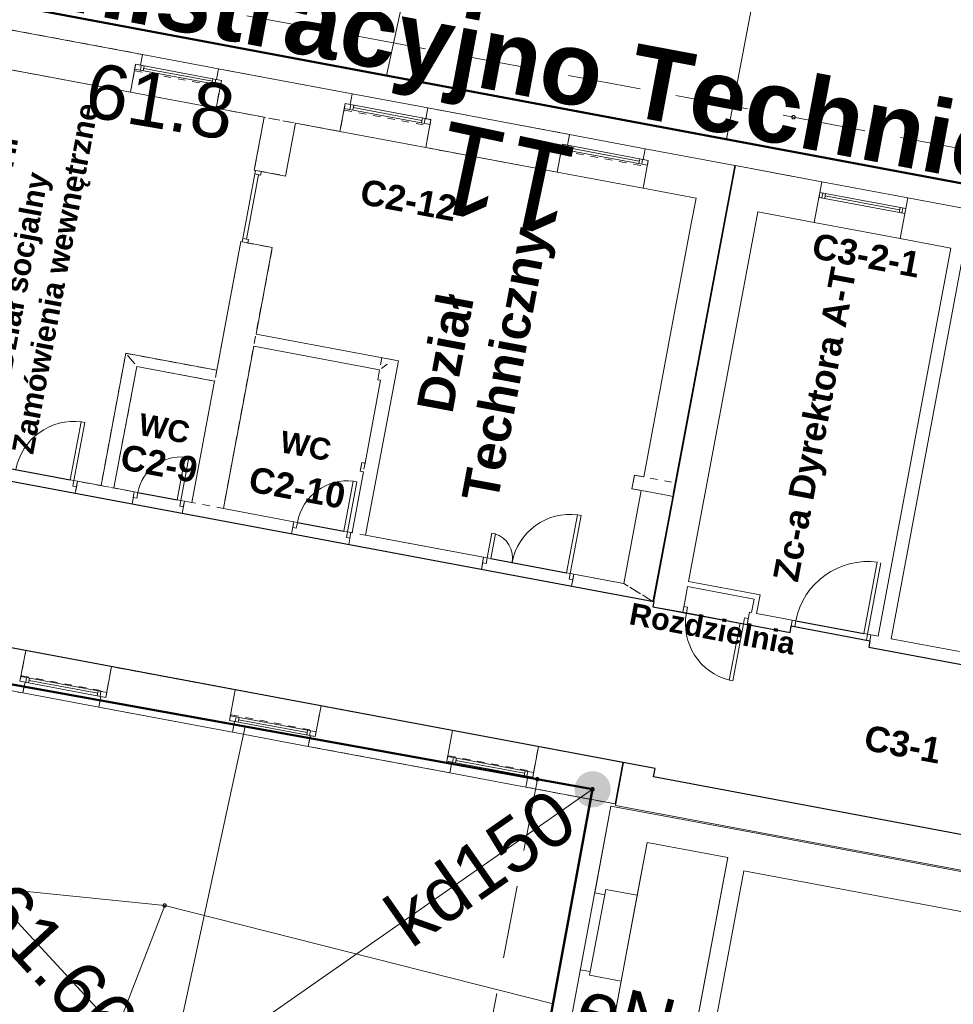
# Model space of a CAD drawing. Header units: millimetres. Extents: x 6421400 to 6424255, y 5791334 to 5793836.
# Tile 41 of 101: x 6422723 to 6422736, y 5792876 to 5792890. Entities that reach past the tile are written whole.
import ezdxf
from ezdxf.enums import TextEntityAlignment as Align

# ---------------------------------------------------------------- set-up
doc = ezdxf.new("R2010")
doc.units = ezdxf.units.MM
for name, pattern in [('DASHED', [20, 10, -10]), ('PRZER2-1', [1.5, 1, -0.5]), ('Przerywana', [75, 50, -25]), ('Wipeout_Contour', [10, 0, -10])]:
    doc.linetypes.add(name, pattern=pattern)
doc.layers.get('0').update_dxf_attribs({"color": 252})
for name, color, linetype, lineweight in [('GEPADR_O', 252, 'Continuous', 18), ('GESBLO', 252, 'Continuous', 18), ('GESBZO', 7, 'Continuous', 35), ('GSLKOC', 252, 'Continuous', 18), ('GSPPRB', 252, 'Continuous', 18), ('GULENN', 252, 'Continuous', 18), ('GULENN_O', 252, 'Continuous', 18), ('GULKDP', 252, 'Continuous', 18), ('GULKDP_O', 252, 'Continuous', 18)]:
    doc.layers.add(name, color=color, linetype=linetype, lineweight=lineweight)
for name, color, linetype in [('GSPWPN_O', 252, 'Continuous'), ('GUPKSH_O', 252, 'Continuous'), ('GUPKUI', 252, 'Continuous'), ('Kreskowanie', 252, 'Continuous'), ('xref', 252, 'Continuous')]:
    doc.layers.add(name, color=color, linetype=linetype)
doc.styles.add('Arial', font='arial.ttf')
doc.styles.add('GENERATED_STYLE_6', font='arialbd.ttf')

# ---------------------------------------------------------------- blocks, each defined once
blk = doc.blocks.new('GUPKUI1')
blk.add_hatch(color=0).paths.add_polyline_path([(0, 0.25), (-0.064705, 0.241481), (-0.125, 0.216506), (-0.176777, 0.176777), (-0.216506, 0.125), (-0.241481, 0.064705), (-0.25, 0), (-0.241481, -0.064705), (-0.216506, -0.125), (-0.176777, -0.176777), (-0.125, -0.216506), (-0.064705, -0.241481), (0, -0.25), (0.064705, -0.241481), (0.125, -0.216506), (0.176777, -0.176777), (0.216506, -0.125), (0.241481, -0.064705), (0.25, 0), (0.241481, 0.064705), (0.216506, 0.125), (0.176777, 0.176777), (0.125, 0.216506), (0.064705, 0.241481)])
blk = doc.blocks.new('GSPPRB0')
at = {"color": 0, "lineweight": 18}
blk.add_lwpolyline([(-0.007955, 0.0225), (0.007955, 0.0225), (0.0225, 0.007955), (0.0225, -0.007955), (0.007955, -0.0225), (-0.007955, -0.0225), (-0.0225, -0.007955), (-0.0225, 0.007955)], close=True, dxfattribs=at)
blk = doc.blocks.new('G$CC51CC4AD')
at = {"layer": 'GESBLO', "linetype": 'Continuous', "lineweight": 18, "elevation": 10.26}
for points in [[(6422678.9, 5792898.36), (6422696.602, 5792895.043), (6422703.138, 5792893.818), (6422775.16, 5792880.32)], [(6422765.32, 5792828.81), (6422729.65, 5792835.49), (6422723.206, 5792836.666), (6422723.784, 5792839.697), (6422725.134, 5792846.811), (6422731.12, 5792879.29), (6422719.61, 5792881.37), (6422718.51, 5792875.31), (6422717.4, 5792869.18), (6422716.37, 5792863.47), (6422715.26, 5792857.35), (6422715.05, 5792856.19), (6422695.55, 5792859.83), (6422695.49, 5792859.48), (6422685.05, 5792861.4), (6422683.09, 5792851.07), (6422693.59, 5792849.14), (6422693, 5792845.94), (6422682.53, 5792848.06), (6422681.84, 5792844.52), (6422668.54, 5792846.99)]]:
    blk.add_lwpolyline(points, dxfattribs=at)
at = {"layer": 'GESBZO', "linetype": 'Continuous', "lineweight": 50, "elevation": 10.26}
for points in [[(6422726.95, 5792821.04), (6422729.65, 5792835.49), (6422723.206, 5792836.666), (6422723.784, 5792839.697), (6422725.134, 5792846.811), (6422731.12, 5792879.29), (6422719.61, 5792881.37)], [(6422678.9, 5792898.36), (6422696.602, 5792895.043), (6422697.466, 5792899.652), (6422704.002, 5792898.427), (6422703.138, 5792893.818), (6422775.16, 5792880.32)]]:
    blk.add_lwpolyline(points, dxfattribs=at)
at = {"layer": 'GSLKOC', "linetype": 'PRZER2-1', "lineweight": 18, "elevation": 10.18}
for points in [[(6422765.19, 5792887.09), (6422757.7, 5792888.48), (6422735.23, 5792892.7), (6422725.7, 5792894.45), (6422724.89, 5792890.2), (6422733.88, 5792888.53), (6422764.38, 5792882.77), (6422764.51, 5792883.65)], [(6422730.36, 5792879.43), (6422729.18, 5792873.19)]]:
    blk.add_lwpolyline(points, dxfattribs=at)
at = {"layer": 'GULENN', "linetype": 'Continuous', "lineweight": 18, "elevation": 10.18}
for points in [[(6422732.95985182, 5792888.22893894), (6422734.25225077, 5792895.00863195)], [(6422717.34436536, 5792845.18243124), (6422717.76311074, 5792847.65903897), (6422719.45431345, 5792855.79751091), (6422720.6145729, 5792862.95483306), (6422720.9641765, 5792864.72141138), (6422721.57921449, 5792867.45737382), (6422722.40663074, 5792869.6502564), (6422723.43424982, 5792873.02641861), (6422725.23773171, 5792877.69132145), (6422719.05638924, 5792878.32010799)], [(6422725.23773171, 5792877.69132145), (6422730.57608858, 5792876.33883075)]]:
    blk.add_lwpolyline(points, dxfattribs=at)
at = {"layer": 'GULKDP', "linetype": 'Continuous', "lineweight": 18, "elevation": 10.18}
for points in [[(6422729.48, 5792894.59), (6422728.28812831, 5792889.1044898)], [(6422725.28576378, 5792875.2166754), (6422719.61, 5792881.37)], [(6422726.34322937, 5792880.1532218), (6422725.38, 5792875.71), (6422725.28576378, 5792875.2166754)], [(6422725.28576378, 5792875.2166754), (6422731.12, 5792879.29)]]:
    blk.add_lwpolyline(points, dxfattribs=at)
at = {"layer": 'GSPPRB', "linetype": 'Continuous', "lineweight": 18, "rotation": 90}
for p in [(6422733.88, 5792888.53, 10.28), (6422730.36, 5792879.43, 10.28), (6422731.12, 5792879.29, 10.28), (6422725.23773171, 5792877.69132145, 10.28)]:
    blk.add_blockref('GSPPRB0', p, dxfattribs=at)
at = {"layer": 'GUPKUI', "linetype": 'Continuous', "lineweight": 5, "rotation": 90}
blk.add_blockref('GUPKUI1', (6422731.12, 5792879.29, 10.24), dxfattribs=at)
at = {"layer": 'GEPADR_O', "linetype": 'Continuous', "lineweight": 0, "style": 'Arial'}
blk.add_text('11', height=1.25, rotation=168.0000126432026, dxfattribs=at).set_placement((6422730.039944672, 5792888.291342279, 10.8), align=Align.CENTER)
at = {"layer": 'GSPWPN_O', "linetype": 'Continuous', "lineweight": 0, "style": 'Arial'}
blk.add_text('61.8', height=0.75, rotation=350.4019492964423, dxfattribs=at).set_placement((6422724.10846681, 5792888.54982032, 10.8))
at = {"layer": 'GULENN_O', "linetype": 'Continuous', "lineweight": 0, "style": 'Arial'}
blk.add_text('eN', height=0.75, rotation=345.783068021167, dxfattribs=at).set_placement((6422731.489459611, 5792875.807339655, 10.8), align=Align.CENTER)
at = {"layer": 'GULKDP_O', "linetype": 'Continuous', "lineweight": 0, "style": 'Arial'}
blk.add_text('kd150', height=0.75, rotation=34.92182581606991, dxfattribs=at).set_placement((6422729.792494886, 5792877.90581363, 10.8), align=Align.CENTER)
at = {"layer": 'GUPKSH_O', "linetype": 'Continuous', "lineweight": 0, "style": 'Arial'}
blk.add_text('61.66', height=0.75, rotation=312.6881308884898, dxfattribs=at).set_placement((6422722.596534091, 5792877.57908649, 10.8))
blk = doc.blocks.new('-1')
at = {"linetype": 'Continuous', "lineweight": 18}
for p, q in [((175047.7617341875, 37128.63087585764), (173092.7617341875, 37128.63087585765)), ((175047.7617341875, 36978.63087585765), (175047.7617341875, 37128.63087585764)), ((176107.7617341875, 37128.63087585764), (175047.7617341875, 37128.63087585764)), ((176107.7617341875, 36978.63087585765), (176107.7617341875, 37128.63087585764)), ((177977.7617341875, 37128.63087585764), (176107.7617341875, 37128.63087585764)), ((177977.7617341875, 36978.63087585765), (177977.7617341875, 37128.63087585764)), ((179037.7617341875, 37128.63087585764), (177977.7617341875, 37128.63087585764)), ((179037.7617341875, 36978.63087585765), (179037.7617341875, 37128.63087585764)), ((181017.7617341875, 37128.63087585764), (179037.7617341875, 37128.63087585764)), ((181017.7617341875, 36978.63087585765), (181017.7617341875, 37128.63087585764)), ((182077.7617341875, 37128.63087585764), (181017.7617341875, 37128.63087585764)), ((182077.7617341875, 36978.63087585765), (182077.7617341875, 37128.63087585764)), ((183327.7617341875, 37128.63087585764), (182077.7617341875, 37128.63087585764)), ((183327.7617341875, 32688.63087585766), (183327.7617341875, 37128.63087585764)), ((184146.9205077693, 37128.63087585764), (183337.7617341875, 37128.63087585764)), ((184547.7617341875, 37128.63087585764), (183337.7617341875, 37128.63087585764)), ((183337.7617341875, 37128.63087585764), (183337.7617341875, 30958.63087585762)), ((184547.7617341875, 37128.63087585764), (184547.7617341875, 36558.63087585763)), ((185747.7617341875, 37128.63087585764), (184547.7617341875, 37128.63087585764)), ((185747.7617341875, 37128.63087585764), (185747.7617341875, 36558.63087585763)), ((187547.7617341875, 37128.63087585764), (185747.7617341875, 37128.63087585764)), ((174977.7617341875, 36588.63087585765), (174977.7617341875, 36978.63087585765)), ((174977.7617341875, 36978.63087585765), (175047.7617341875, 36978.63087585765)), ((174977.7617341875, 36910.63087585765), (174977.7617341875, 36978.63087585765)), ((174977.7617341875, 36978.63087585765), (176177.7617341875, 36978.63087585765)), ((175057.7617341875, 36978.63087585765), (175057.7617341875, 36910.63087585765)), ((175097.7617341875, 36910.63087585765), (175097.7617341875, 36978.63087585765)), ((176057.7617341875, 36910.63087585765), (176057.7617341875, 36978.63087585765)), ((176097.7617341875, 36978.63087585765), (176097.7617341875, 36910.63087585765)), ((176177.7617341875, 36978.63087585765), (176107.7617341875, 36978.63087585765)), ((176177.7617341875, 36588.63087585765), (176177.7617341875, 36978.63087585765)), ((176177.7617341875, 36978.63087585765), (176177.7617341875, 36910.63087585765)), ((177907.7617341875, 36588.63087585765), (177907.7617341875, 36978.63087585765)), ((177907.7617341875, 36978.63087585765), (177977.7617341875, 36978.63087585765)), ((177907.7617341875, 36910.63087585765), (177907.7617341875, 36978.63087585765)), ((177907.7617341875, 36978.63087585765), (179107.7617341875, 36978.63087585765)), ((177987.7617341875, 36978.63087585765), (177987.7617341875, 36910.63087585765)), ((178027.7617341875, 36910.63087585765), (178027.7617341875, 36978.63087585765)), ((178987.7617341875, 36910.63087585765), (178987.7617341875, 36978.63087585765)), ((179027.7617341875, 36978.63087585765), (179027.7617341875, 36910.63087585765)), ((179107.7617341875, 36978.63087585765), (179037.7617341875, 36978.63087585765)), ((179107.7617341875, 36588.63087585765), (179107.7617341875, 36978.63087585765)), ((179107.7617341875, 36978.63087585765), (179107.7617341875, 36910.63087585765)), ((180947.7617341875, 36588.63087585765), (180947.7617341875, 36978.63087585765)), ((180947.7617341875, 36978.63087585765), (181017.7617341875, 36978.63087585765)), ((180947.7617341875, 36910.63087585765), (180947.7617341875, 36978.63087585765)), ((180947.7617341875, 36978.63087585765), (182147.7617341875, 36978.63087585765)), ((181027.7617341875, 36978.63087585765), (181027.7617341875, 36910.63087585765)), ((181067.7617341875, 36910.63087585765), (181067.7617341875, 36978.63087585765)), ((182027.7617341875, 36910.63087585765), (182027.7617341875, 36978.63087585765)), ((182067.7617341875, 36978.63087585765), (182067.7617341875, 36910.63087585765)), ((182147.7617341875, 36978.63087585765), (182077.7617341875, 36978.63087585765)), ((182147.7617341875, 36588.63087585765), (182147.7617341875, 36978.63087585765)), ((182147.7617341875, 36978.63087585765), (182147.7617341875, 36910.63087585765)), ((185747.7617341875, 36978.63087585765), (184547.7617341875, 36978.63087585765)), ((184547.7617341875, 36978.63087585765), (184547.7617341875, 36910.63087585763)), ((184587.7617341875, 36978.63087585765), (184587.7617341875, 36910.63087585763)), ((184627.7617341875, 36910.63087585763), (184627.7617341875, 36978.63087585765)), ((185667.7617341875, 36910.63087585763), (185667.7617341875, 36978.63087585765)), ((185707.7617341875, 36978.63087585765), (185707.7617341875, 36910.63087585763)), ((185747.7617341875, 36910.63087585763), (185747.7617341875, 36978.63087585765)), ((176177.7617341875, 36910.63087585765), (174977.7617341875, 36910.63087585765)), ((176057.7617341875, 36944.63087585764), (175097.7617341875, 36944.63087585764)), ((179107.7617341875, 36910.63087585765), (177907.7617341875, 36910.63087585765)), ((178987.7617341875, 36944.63087585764), (178027.7617341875, 36944.63087585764)), ((182147.7617341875, 36910.63087585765), (180947.7617341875, 36910.63087585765)), ((182027.7617341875, 36944.63087585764), (181067.7617341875, 36944.63087585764)), ((184547.7617341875, 36910.63087585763), (185747.7617341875, 36910.63087585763)), ((184627.7617341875, 36944.63087585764), (185667.7617341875, 36944.63087585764)), ((173162.7617341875, 36588.63087585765), (174977.7617341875, 36588.63087585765)), ((174977.7617341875, 36588.63087585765), (176177.7617341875, 36588.63087585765)), ((176177.7617341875, 36588.63087585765), (176847.7617341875, 36588.63087585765)), ((176847.7617341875, 36588.63087585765), (176847.7617341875, 35848.63087585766)), ((177287.7617341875, 35848.63087585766), (177287.7617341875, 36588.63087585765)), ((177287.7617341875, 36588.63087585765), (177907.7617341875, 36588.63087585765)), ((177907.7617341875, 36588.63087585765), (179107.7617341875, 36588.63087585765)), ((179107.7617341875, 36588.63087585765), (180947.7617341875, 36588.63087585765)), ((180947.7617341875, 36588.63087585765), (182147.7617341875, 36588.63087585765)), ((182147.7617341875, 36588.63087585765), (182887.7617341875, 36588.63087585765)), ((182887.7617341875, 36588.63087585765), (182887.7617341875, 36258.63087585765)), ((183757.7617341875, 36558.63087585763), (184547.7617341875, 36558.63087585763)), ((183757.7617341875, 34818.63087585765), (183757.7617341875, 36558.63087585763)), ((184547.7617341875, 36558.63087585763), (185747.7617341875, 36558.63087585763)), ((185747.7617341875, 36558.63087585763), (186457.7617341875, 36558.63087585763)), ((186457.7617341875, 36558.63087585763), (186457.7617341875, 31128.63087585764)), ((186637.7617341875, 31128.63087585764), (186637.7617341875, 36558.63087585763)), ((182887.7617341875, 36258.63087585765), (182887.7617341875, 34818.63087585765)), ((176847.7617341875, 35848.63087585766), (177287.7617341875, 35848.63087585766)), ((176867.7617341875, 35848.63087585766), (176867.7617341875, 35798.63087585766)), ((176867.7617341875, 35798.63087585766), (176947.7617341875, 35798.63087585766)), ((176867.7617341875, 35798.63087585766), (176917.7617341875, 35798.63087585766)), ((176867.7617341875, 35798.63087585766), (176867.7617341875, 34898.63087585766)), ((176917.7617341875, 35798.63087585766), (176917.7617341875, 34898.63087585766)), ((176947.7617341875, 35798.63087585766), (176947.7617341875, 35848.63087585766)), ((176847.7617341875, 34848.63087585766), (176847.7617341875, 33048.63087585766)), ((177287.7617341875, 34848.63087585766), (176847.7617341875, 34848.63087585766)), ((176867.7617341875, 34848.63087585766), (176867.7617341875, 34898.63087585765)), ((176867.7617341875, 34898.63087585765), (176947.7617341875, 34898.63087585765)), ((176867.7617341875, 34898.63087585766), (176917.7617341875, 34898.63087585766)), ((176947.7617341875, 34898.63087585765), (176947.7617341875, 34848.63087585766)), ((177287.7617341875, 33638.63087585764), (177287.7617341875, 34848.63087585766)), ((182887.7617341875, 34818.63087585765), (182887.7617341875, 32688.63087585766)), ((183337.7617341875, 34818.63087585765), (183337.7617341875, 31028.63087585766)), ((183757.7617341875, 31388.63087585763), (183757.7617341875, 34818.63087585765)), ((179277.7617341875, 33638.63087585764), (177287.7617341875, 33638.63087585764)), ((179277.7617341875, 31198.63087585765), (179277.7617341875, 33638.63087585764)), ((177287.7617341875, 33468.63087585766), (179047.7617341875, 33468.63087585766)), ((177287.7617341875, 32168.63087585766), (177287.7617341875, 33468.63087585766)), ((179047.7617341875, 33468.63087585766), (179047.7617341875, 33328.63087585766)), ((179047.7617341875, 33328.63087585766), (179087.7617341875, 33328.63087585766)), ((179087.7617341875, 33328.63087585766), (179087.7617341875, 32168.63087585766)), ((175577.7617341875, 33048.63087585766), (175577.7617341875, 31198.63087585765)), ((176847.7617341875, 33048.63087585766), (175577.7617341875, 33048.63087585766)), ((175757.7617341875, 31198.63087585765), (175757.7617341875, 32898.63087585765)), ((175757.7617341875, 32898.63087585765), (176847.7617341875, 32898.63087585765)), ((176847.7617341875, 32898.63087585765), (176847.7617341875, 31198.63087585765)), ((182757.7617341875, 32688.63087585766), (182757.7617341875, 32498.63087585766)), ((182887.7617341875, 32688.63087585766), (182757.7617341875, 32688.63087585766)), ((183327.7617341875, 32498.63087585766), (183327.7617341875, 32688.63087585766)), ((182757.7617341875, 32498.63087585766), (182887.7617341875, 32498.63087585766)), ((182887.7617341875, 32498.63087585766), (182887.7617341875, 31198.63087585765)), ((183327.7617341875, 31028.63087585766), (183327.7617341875, 32498.63087585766)), ((177287.7617341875, 31198.63087585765), (177287.7617341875, 32200.83598992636)), ((179042.7617341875, 32048.63087585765), (179042.7617341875, 32168.63087585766)), ((179087.7617341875, 32168.63087585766), (179042.7617341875, 32168.63087585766)), ((179042.7617341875, 32088.63087585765), (179042.7617341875, 32168.63087585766)), ((186257.7617341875, 31128.63087585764), (186257.7617341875, 32128.63087585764)), ((186257.7617341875, 31128.63087585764), (186257.7617341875, 32128.63087585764)), ((186307.7617341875, 31128.63087585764), (186307.7617341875, 32128.63087585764)), ((186307.7617341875, 31128.63087585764), (186307.7617341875, 32128.63087585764)), ((175197.7617341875, 32010.63087585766), (175147.7617341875, 32010.63087585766)), ((175147.7617341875, 31198.63087585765), (175147.7617341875, 32010.63087585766)), ((175197.7617341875, 31198.63087585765), (175197.7617341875, 32010.63087585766)), ((179042.7617341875, 32048.63087585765), (179087.7617341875, 32048.63087585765)), ((179087.7617341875, 32048.63087585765), (179087.7617341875, 31198.63087585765)), ((182137.7617341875, 32010.63087585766), (182087.7617341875, 32010.63087585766)), ((182087.7617341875, 31198.63087585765), (182087.7617341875, 32010.63087585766)), ((182137.7617341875, 31198.63087585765), (182137.7617341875, 32010.63087585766)), ((179022.7617341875, 31898.63087585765), (178972.7617341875, 31898.63087585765)), ((178972.7617341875, 31198.63087585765), (178972.7617341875, 31898.63087585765)), ((179022.7617341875, 31198.63087585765), (179022.7617341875, 31898.63087585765)), ((176692.7617341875, 31798.63087585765), (176642.7617341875, 31798.63087585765)), ((176642.7617341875, 31198.63087585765), (176642.7617341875, 31798.63087585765)), ((176692.7617341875, 31198.63087585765), (176692.7617341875, 31798.63087585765)), ((180977.7617341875, 31546.63087585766), (181027.7617341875, 31546.63087585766)), ((180977.7617341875, 31198.63087585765), (180977.7617341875, 31546.63087585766)), ((181027.7617341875, 31198.63087585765), (181027.7617341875, 31546.63087585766)), ((184757.7617341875, 31388.63087585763), (183757.7617341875, 31388.63087585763)), ((183757.7617341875, 31128.63087585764), (183757.7617341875, 31318.63087585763)), ((183757.7617341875, 31318.63087585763), (184687.7617341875, 31318.63087585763)), ((184687.7617341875, 31318.63087585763), (184687.7617341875, 31128.63087585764)), ((184757.7617341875, 31128.63087585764), (184757.7617341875, 31388.63087585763)), ((175197.7617341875, 31198.63087585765), (175147.7617341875, 31198.63087585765)), ((175247.7617341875, 31198.63087585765), (175197.7617341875, 31198.63087585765)), ((175197.7617341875, 31198.63087585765), (175197.7617341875, 31118.63087585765)), ((175247.7617341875, 31198.63087585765), (175247.7617341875, 31028.63087585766)), ((175577.7617341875, 31198.63087585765), (175247.7617341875, 31198.63087585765)), ((175247.7617341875, 31118.63087585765), (175247.7617341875, 31198.63087585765)), ((176042.7617341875, 31198.63087585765), (175757.7617341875, 31198.63087585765)), ((176042.7617341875, 31198.63087585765), (176042.7617341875, 31028.63087585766)), ((176042.7617341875, 31198.63087585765), (176092.7617341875, 31198.63087585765)), ((176042.7617341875, 31118.63087585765), (176042.7617341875, 31198.63087585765)), ((176092.7617341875, 31198.63087585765), (176092.7617341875, 31118.63087585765)), ((176692.7617341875, 31198.63087585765), (176642.7617341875, 31198.63087585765)), ((176742.7617341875, 31198.63087585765), (176692.7617341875, 31198.63087585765)), ((176692.7617341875, 31198.63087585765), (176692.7617341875, 31118.63087585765)), ((176742.7617341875, 31198.63087585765), (176742.7617341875, 31028.63087585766)), ((176847.7617341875, 31198.63087585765), (176742.7617341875, 31198.63087585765)), ((176742.7617341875, 31118.63087585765), (176742.7617341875, 31198.63087585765)), ((178272.7617341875, 31198.63087585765), (177287.7617341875, 31198.63087585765)), ((178272.7617341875, 31198.63087585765), (178272.7617341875, 31028.63087585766)), ((178272.7617341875, 31198.63087585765), (178322.7617341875, 31198.63087585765)), ((178272.7617341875, 31118.63087585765), (178272.7617341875, 31198.63087585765)), ((178322.7617341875, 31198.63087585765), (178322.7617341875, 31118.63087585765)), ((179022.7617341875, 31198.63087585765), (178972.7617341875, 31198.63087585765)), ((179072.7617341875, 31198.63087585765), (179022.7617341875, 31198.63087585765)), ((179022.7617341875, 31198.63087585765), (179022.7617341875, 31118.63087585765)), ((179072.7617341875, 31198.63087585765), (179072.7617341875, 31028.63087585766)), ((179087.7617341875, 31198.63087585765), (179072.7617341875, 31198.63087585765)), ((179072.7617341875, 31118.63087585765), (179072.7617341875, 31198.63087585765)), ((180927.7617341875, 31198.63087585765), (179277.7617341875, 31198.63087585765)), ((180927.7617341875, 31198.63087585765), (180927.7617341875, 31028.63087585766)), ((180927.7617341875, 31198.63087585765), (180977.7617341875, 31198.63087585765)), ((180927.7617341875, 31118.63087585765), (180927.7617341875, 31198.63087585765)), ((180977.7617341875, 31198.63087585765), (180977.7617341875, 31118.63087585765)), ((180977.7617341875, 31198.63087585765), (181027.7617341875, 31198.63087585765)), ((182137.7617341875, 31198.63087585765), (182087.7617341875, 31198.63087585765)), ((182187.7617341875, 31198.63087585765), (182137.7617341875, 31198.63087585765)), ((182137.7617341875, 31198.63087585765), (182137.7617341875, 31118.63087585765)), ((182187.7617341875, 31198.63087585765), (182187.7617341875, 31028.63087585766)), ((182887.7617341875, 31198.63087585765), (182187.7617341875, 31198.63087585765)), ((182187.7617341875, 31118.63087585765), (182187.7617341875, 31198.63087585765)), ((175197.7617341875, 31118.63087585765), (175247.7617341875, 31118.63087585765)), ((175247.7617341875, 31028.63087585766), (176042.7617341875, 31028.63087585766)), ((176092.7617341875, 31118.63087585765), (176042.7617341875, 31118.63087585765)), ((176692.7617341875, 31118.63087585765), (176742.7617341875, 31118.63087585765)), ((176742.7617341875, 31028.63087585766), (178272.7617341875, 31028.63087585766)), ((178322.7617341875, 31118.63087585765), (178272.7617341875, 31118.63087585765)), ((179022.7617341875, 31118.63087585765), (179072.7617341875, 31118.63087585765)), ((179072.7617341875, 31028.63087585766), (180927.7617341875, 31028.63087585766)), ((180977.7617341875, 31118.63087585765), (180927.7617341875, 31118.63087585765)), ((182137.7617341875, 31118.63087585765), (182187.7617341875, 31118.63087585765)), ((182187.7617341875, 31028.63087585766), (183327.7617341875, 31028.63087585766)), ((183757.7617341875, 30958.63087585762), (183757.7617341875, 31128.63087585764)), ((183807.7617341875, 31038.63087585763), (183757.7617341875, 31038.63087585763)), ((183757.7617341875, 31038.63087585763), (183757.7617341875, 30958.63087585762)), ((183807.7617341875, 30958.63087585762), (183807.7617341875, 31038.63087585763)), ((184607.7617341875, 30958.63087585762), (184607.7617341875, 31038.63087585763)), ((184607.7617341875, 31038.63087585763), (184657.7617341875, 31038.63087585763)), ((184657.7617341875, 30958.63087585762), (184657.7617341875, 31128.63087585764)), ((184687.7617341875, 31128.63087585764), (184657.7617341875, 31128.63087585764)), ((184657.7617341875, 31038.63087585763), (184657.7617341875, 30958.63087585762)), ((185307.7617341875, 31128.63087585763), (184757.7617341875, 31128.63087585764)), ((185257.7617341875, 31128.63087585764), (185307.7617341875, 31128.63087585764)), ((185257.7617341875, 30958.63087585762), (185257.7617341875, 31128.63087585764)), ((185257.7617341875, 31128.63087585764), (185307.7617341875, 31128.63087585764)), ((185257.7617341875, 30958.63087585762), (185257.7617341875, 31128.63087585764)), ((185307.7617341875, 31048.63087585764), (185257.7617341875, 31048.63087585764)), ((185307.7617341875, 31048.63087585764), (185257.7617341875, 31048.63087585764)), ((185307.7617341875, 31128.63087585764), (185307.7617341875, 31048.63087585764)), ((185307.7617341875, 31128.63087585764), (185307.7617341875, 31048.63087585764)), ((186457.7617341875, 31128.63087585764), (186257.7617341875, 31128.63087585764)), ((186307.7617341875, 31128.63087585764), (186257.7617341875, 31128.63087585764)), ((186307.7617341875, 31128.63087585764), (186257.7617341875, 31128.63087585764)), ((186357.7617341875, 31128.63087585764), (186307.7617341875, 31128.63087585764)), ((186307.7617341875, 31128.63087585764), (186307.7617341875, 31048.63087585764)), ((186357.7617341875, 31128.63087585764), (186307.7617341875, 31128.63087585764)), ((186307.7617341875, 31128.63087585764), (186307.7617341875, 31048.63087585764)), ((186307.7617341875, 31048.63087585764), (186357.7617341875, 31048.63087585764)), ((186307.7617341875, 31048.63087585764), (186357.7617341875, 31048.63087585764)), ((186357.7617341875, 31048.63087585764), (186357.7617341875, 31128.63087585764)), ((186357.7617341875, 30958.63087585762), (186357.7617341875, 31128.63087585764)), ((187597.7617341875, 31128.63087585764), (186637.7617341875, 31128.63087585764)), ((183337.7617341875, 30958.63087585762), (183757.7617341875, 30958.63087585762)), ((183757.7617341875, 30958.63087585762), (183807.7617341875, 30958.63087585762)), ((184607.7617341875, 30958.63087585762), (184557.7617341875, 30958.63087585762)), ((184557.7617341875, 30958.63087585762), (184557.7617341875, 30158.63087585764)), ((184657.7617341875, 30958.63087585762), (184607.7617341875, 30958.63087585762)), ((184607.7617341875, 30958.63087585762), (184607.7617341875, 30158.63087585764)), ((184657.7617341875, 30958.63087585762), (185257.7617341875, 30958.63087585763)), ((186357.7617341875, 30958.63087585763), (187597.7617341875, 30958.63087585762)), ((184607.7617341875, 30158.63087585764), (184557.7617341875, 30158.63087585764)), ((174977.7617341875, 28778.63087585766), (173162.7617341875, 28778.63087585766)), ((174977.7617341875, 28778.63087585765), (174977.7617341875, 28348.63087585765)), ((176177.7617341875, 28778.63087585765), (174977.7617341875, 28778.63087585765)), ((176177.7617341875, 28778.63087585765), (176177.7617341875, 28348.63087585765)), ((177907.7617341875, 28778.63087585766), (176177.7617341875, 28778.63087585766)), ((177907.7617341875, 28778.63087585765), (177907.7617341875, 28348.63087585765)), ((179107.7617341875, 28778.63087585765), (177907.7617341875, 28778.63087585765)), ((179107.7617341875, 28778.63087585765), (179107.7617341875, 28348.63087585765)), ((180947.7617341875, 28778.63087585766), (179107.7617341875, 28778.63087585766)), ((180947.7617341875, 28778.63087585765), (180947.7617341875, 28348.63087585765)), ((182147.7617341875, 28778.63087585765), (180947.7617341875, 28778.63087585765)), ((182147.7617341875, 28778.63087585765), (182147.7617341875, 28348.63087585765)), ((183327.7617341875, 28778.63087585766), (182147.7617341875, 28778.63087585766)), ((183327.7617341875, 28198.63087585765), (183327.7617341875, 28778.63087585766)), ((183777.7617341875, 28778.63087585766), (183337.7617341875, 28778.63087585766)), ((183337.7617341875, 28778.63087585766), (183337.7617341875, 28198.63087585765)), ((183337.7617341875, 28778.63087585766), (183337.7617341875, 28178.63087585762)), ((183777.7617341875, 28658.63087585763), (183777.7617341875, 28778.63087585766)), ((190087.7617341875, 28658.63087585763), (183777.7617341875, 28658.63087585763)), ((174977.7617341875, 28416.63087585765), (176177.7617341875, 28416.63087585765)), ((174977.7617341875, 28348.63087585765), (174977.7617341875, 28416.63087585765)), ((174977.7617341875, 28348.63087585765), (175047.7617341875, 28348.63087585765)), ((176177.7617341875, 28348.63087585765), (174977.7617341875, 28348.63087585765)), ((175047.7617341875, 28348.63087585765), (175047.7617341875, 28198.63087585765)), ((175057.7617341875, 28348.63087585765), (175057.7617341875, 28416.63087585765)), ((175097.7617341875, 28416.63087585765), (175097.7617341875, 28348.63087585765)), ((175097.7617341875, 28382.63087585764), (176057.7617341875, 28382.63087585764)), ((176057.7617341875, 28416.63087585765), (176057.7617341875, 28348.63087585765)), ((176097.7617341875, 28348.63087585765), (176097.7617341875, 28416.63087585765)), ((176177.7617341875, 28348.63087585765), (176107.7617341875, 28348.63087585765)), ((176107.7617341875, 28348.63087585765), (176107.7617341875, 28198.63087585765)), ((176177.7617341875, 28416.63087585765), (176177.7617341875, 28348.63087585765)), ((177907.7617341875, 28416.63087585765), (179107.7617341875, 28416.63087585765)), ((177907.7617341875, 28348.63087585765), (177907.7617341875, 28416.63087585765)), ((177907.7617341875, 28348.63087585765), (177977.7617341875, 28348.63087585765)), ((179107.7617341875, 28348.63087585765), (177907.7617341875, 28348.63087585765)), ((177977.7617341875, 28348.63087585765), (177977.7617341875, 28198.63087585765)), ((177987.7617341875, 28348.63087585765), (177987.7617341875, 28416.63087585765)), ((178027.7617341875, 28416.63087585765), (178027.7617341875, 28348.63087585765)), ((178027.7617341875, 28382.63087585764), (178987.7617341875, 28382.63087585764)), ((178987.7617341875, 28416.63087585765), (178987.7617341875, 28348.63087585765)), ((179027.7617341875, 28348.63087585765), (179027.7617341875, 28416.63087585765)), ((179107.7617341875, 28348.63087585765), (179037.7617341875, 28348.63087585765)), ((179037.7617341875, 28348.63087585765), (179037.7617341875, 28198.63087585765)), ((179107.7617341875, 28416.63087585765), (179107.7617341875, 28348.63087585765)), ((180947.7617341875, 28416.63087585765), (182147.7617341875, 28416.63087585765)), ((180947.7617341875, 28348.63087585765), (180947.7617341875, 28416.63087585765)), ((180947.7617341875, 28348.63087585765), (181017.7617341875, 28348.63087585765)), ((182147.7617341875, 28348.63087585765), (180947.7617341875, 28348.63087585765)), ((181017.7617341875, 28348.63087585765), (181017.7617341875, 28198.63087585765)), ((181027.7617341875, 28348.63087585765), (181027.7617341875, 28416.63087585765)), ((181067.7617341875, 28416.63087585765), (181067.7617341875, 28348.63087585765)), ((181067.7617341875, 28382.63087585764), (182027.7617341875, 28382.63087585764)), ((182027.7617341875, 28416.63087585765), (182027.7617341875, 28348.63087585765)), ((182067.7617341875, 28348.63087585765), (182067.7617341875, 28416.63087585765)), ((182147.7617341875, 28348.63087585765), (182077.7617341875, 28348.63087585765)), ((182077.7617341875, 28348.63087585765), (182077.7617341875, 28198.63087585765)), ((182147.7617341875, 28416.63087585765), (182147.7617341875, 28348.63087585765)), ((173092.7617341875, 28198.63087585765), (175047.7617341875, 28198.63087585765)), ((175047.7617341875, 28198.63087585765), (176107.7617341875, 28198.63087585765)), ((176107.7617341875, 28198.63087585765), (177977.7617341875, 28198.63087585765)), ((177977.7617341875, 28198.63087585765), (179037.7617341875, 28198.63087585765)), ((179037.7617341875, 28198.63087585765), (181017.7617341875, 28198.63087585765)), ((181017.7617341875, 28198.63087585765), (182077.7617341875, 28198.63087585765)), ((182077.7617341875, 28198.63087585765), (183327.7617341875, 28198.63087585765)), ((183277.7617341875, 28158.63087585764), (183277.7617341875, 27018.63087585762)), ((185237.7617341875, 28158.63087585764), (183277.7617341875, 28158.63087585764)), ((183277.7617341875, 28158.63087585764), (183277.7617341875, -8336.369124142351)), ((183277.7617341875, 28158.63087585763), (183277.7617341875, 27018.63087585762)), ((185237.7617341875, 28158.63087585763), (183277.7617341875, 28158.63087585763)), ((183337.7617341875, 28178.63087585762), (189887.7617341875, 28178.63087585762)), ((183337.7617341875, 28178.63087585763), (189887.7617341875, 28178.63087585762)), ((189447.7617341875, 28158.63087585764), (185237.7617341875, 28158.63087585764)), ((189447.7617341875, 28158.63087585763), (185237.7617341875, 28158.63087585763)), ((183857.7617341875, 27018.63087585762), (183857.7617341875, 27758.63087585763)), ((183857.7617341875, 27758.63087585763), (184987.7617341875, 27758.63087585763)), ((183857.7617341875, 27018.63087585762), (183857.7617341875, 27758.63087585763)), ((183857.7617341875, 27758.63087585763), (184987.7617341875, 27758.63087585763)), ((184987.7617341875, 27758.63087585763), (184987.7617341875, 26944.17759128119)), ((184987.7617341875, 27758.63087585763), (184987.7617341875, 18768.63087585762)), ((185237.7617341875, 27618.63087585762), (189447.7617341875, 27618.63087585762)), ((185237.7617341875, 22318.63087585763), (185237.7617341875, 27618.63087585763)), ((185237.7617341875, 27618.63087585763), (189447.7617341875, 27618.63087585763)), ((183277.7617341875, 27018.63087585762), (183277.7617341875, 26944.17759128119)), ((183277.7617341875, 26944.17759128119), (183417.7617341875, 26944.17759128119)), ((183417.7617341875, 26944.17759128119), (183417.7617341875, 27018.63087585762)), ((183417.7617341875, 27018.63087585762), (183857.7617341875, 27018.63087585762)), ((183417.7617341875, 25818.63087585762), (183417.7617341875, 27018.63087585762)), ((183417.7617341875, 27018.63087585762), (183857.7617341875, 27018.63087585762)), ((183857.7617341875, 25818.63087585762), (183857.7617341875, 27018.63087585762)), ((183277.7617341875, 25868.63087585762), (183417.7617341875, 25868.63087585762)), ((183857.7617341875, 25818.63087585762), (183417.7617341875, 25818.63087585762)), ((183857.7617341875, 24018.63087585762), (183857.7617341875, 25818.63087585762))]:
    blk.add_line(p, q, dxfattribs=at)
at = {"linetype": 'Przerywana', "lineweight": 18}
for p, q in [((174987.7617341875, 36888.63087585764), (176167.7617341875, 36888.63087585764)), ((177917.7617341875, 36888.63087585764), (179097.7617341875, 36888.63087585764)), ((180957.7617341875, 36888.63087585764), (182137.7617341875, 36888.63087585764)), ((174987.7617341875, 28428.63087585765), (176167.7617341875, 28428.63087585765)), ((177917.7617341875, 28428.63087585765), (179097.7617341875, 28428.63087585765)), ((180957.7617341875, 28428.63087585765), (182137.7617341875, 28428.63087585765))]:
    blk.add_line(p, q, dxfattribs=at)
at = {"linetype": 'DASHED', "lineweight": 18}
blk.add_line((182757.7617341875, 32688.63087585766), (182887.7617341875, 32688.63087585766), dxfattribs=at)
at = {"linetype": 'ByBlock', "ltscale": 0.6}
for p, q in [((174087.7617341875, 31198.63087585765), (175147.7617341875, 31198.63087585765)), ((176092.7617341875, 31198.63087585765), (176642.7617341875, 31198.63087585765)), ((178322.7617341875, 31198.63087585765), (178972.7617341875, 31198.63087585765)), ((181027.7617341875, 31198.63087585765), (182087.7617341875, 31198.63087585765)), ((185307.7617341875, 31128.63087585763), (186257.7617341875, 31128.63087585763)), ((183807.7617341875, 30958.63087585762), (184557.7617341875, 30958.63087585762))]:
    blk.add_line(p, q, dxfattribs=at)
at = {"linetype": 'Wipeout_Contour', "lineweight": 18, "flags": 128}
for points in [[(173092.7617341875, 37128.63087585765), (173092.7617341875, 36978.63087585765), (173162.7617341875, 36978.63087585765), (173162.7617341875, 36588.63087585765), (174977.7617341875, 36588.63087585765), (174977.7617341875, 36978.63087585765), (175047.7617341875, 36978.63087585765), (175047.7617341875, 37128.63087585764)], [(176107.7617341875, 37128.63087585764), (176107.7617341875, 36978.63087585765), (176177.7617341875, 36978.63087585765), (176177.7617341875, 36588.63087585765), (177907.7617341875, 36588.63087585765), (177907.7617341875, 36978.63087585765), (177977.7617341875, 36978.63087585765), (177977.7617341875, 37128.63087585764)], [(179037.7617341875, 37128.63087585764), (179037.7617341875, 36978.63087585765), (179107.7617341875, 36978.63087585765), (179107.7617341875, 36588.63087585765), (180947.7617341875, 36588.63087585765), (180947.7617341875, 36978.63087585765), (181017.7617341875, 36978.63087585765), (181017.7617341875, 37128.63087585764)], [(176847.7617341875, 36588.63087585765), (176847.7617341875, 35848.63087585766), (177287.7617341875, 35848.63087585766), (177287.7617341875, 36588.63087585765)], [(176847.7617341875, 34848.63087585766), (176847.7617341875, 31198.63087585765), (177287.7617341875, 31198.63087585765), (177287.7617341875, 34848.63087585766)], [(179047.7617341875, 33638.63087585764), (179047.7617341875, 33468.63087585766), (179207.7617341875, 33638.63087585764)], [(175757.7617341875, 31198.63087585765), (175757.7617341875, 32898.63087585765), (175577.7617341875, 33048.63087585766), (175577.7617341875, 31198.63087585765)], [(175757.7617341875, 32898.63087585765), (176847.7617341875, 32898.63087585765), (176847.7617341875, 33048.63087585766), (175577.7617341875, 33048.63087585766)], [(182757.7617341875, 32688.63087585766), (182757.7617341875, 32498.63087585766), (183327.7617341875, 32498.63087585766), (183327.7617341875, 32688.63087585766)], [(182887.7617341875, 32498.63087585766), (182887.7617341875, 31198.63087585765), (183327.7617341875, 31028.63087585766), (183327.7617341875, 32498.63087585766)], [(179042.7617341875, 32168.63087585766), (179042.7617341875, 32048.63087585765), (179087.7617341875, 32048.63087585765), (179087.7617341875, 32168.63087585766)], [(176042.7617341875, 31028.63087585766), (176042.7617341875, 31198.63087585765), (175247.7617341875, 31198.63087585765), (175247.7617341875, 31028.63087585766)], [(180927.7617341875, 31028.63087585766), (180927.7617341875, 31198.63087585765), (179072.7617341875, 31198.63087585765), (179072.7617341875, 31028.63087585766)], [(183327.7617341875, 31028.63087585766), (182887.7617341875, 31198.63087585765), (182187.7617341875, 31198.63087585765), (182187.7617341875, 31028.63087585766)], [(175047.7617341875, 28198.63087585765), (175047.7617341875, 28348.63087585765), (174977.7617341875, 28348.63087585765), (174977.7617341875, 28778.63087585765), (173162.7617341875, 28778.63087585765), (173162.7617341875, 28348.63087585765), (173092.7617341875, 28348.63087585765), (173092.7617341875, 28198.63087585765)], [(177977.7617341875, 28198.63087585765), (177977.7617341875, 28348.63087585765), (177907.7617341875, 28348.63087585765), (177907.7617341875, 28778.63087585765), (176177.7617341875, 28778.63087585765), (176177.7617341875, 28348.63087585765), (176107.7617341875, 28348.63087585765), (176107.7617341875, 28198.63087585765)], [(181017.7617341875, 28198.63087585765), (181017.7617341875, 28348.63087585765), (180947.7617341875, 28348.63087585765), (180947.7617341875, 28778.63087585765), (179107.7617341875, 28778.63087585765), (179107.7617341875, 28348.63087585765), (179037.7617341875, 28348.63087585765), (179037.7617341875, 28198.63087585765)], [(183327.7617341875, 28198.63087585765), (183327.7617341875, 28778.63087585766), (182147.7617341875, 28778.63087585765), (182147.7617341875, 28348.63087585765), (182077.7617341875, 28348.63087585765), (182077.7617341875, 28198.63087585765)]]:
    blk.add_lwpolyline(points, close=True, dxfattribs=at)
at = {"linetype": 'ByBlock', "lineweight": 18, "ltscale": 0.6}
blk.add_lwpolyline([(184987.7617341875, 4308.630875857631), (184987.7617341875, 27758.63087585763), (183857.7617341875, 27758.63087585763), (183857.7617341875, 4308.630875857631)], close=True, dxfattribs=at)
at = {"linetype": 'Continuous', "lineweight": 18}
for centre, radius, start, end in [((186307.7617341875, 31128.63087585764), 1000, 92.54512206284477, 180), ((175197.7617341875, 31198.63087585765), 812.0000000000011, 93.13332270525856, 180), ((182137.7617341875, 31198.63087585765), 812.0000000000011, 93.13332270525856, 180), ((179022.7617341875, 31198.63087585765), 699.9999999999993, 93.63340364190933, 180), ((176692.7617341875, 31198.63087585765), 600.0000000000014, 94.23692242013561, 180), ((180977.7617341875, 31198.63087585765), 347.999999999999, 0, 82.72103117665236), ((184607.7617341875, 30958.63087585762), 799.9999999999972, 180, 266.8197732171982)]:
    blk.add_arc(centre, radius, start, end, dxfattribs=at)
at = {"layer": 'Kreskowanie', "linetype": 'ByBlock', "ltscale": 0.6}
blk.add_lwpolyline([(164987.7617341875, 31028.63087585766), (183337.7617341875, 31028.63087585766), (183337.7617341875, 30958.63087585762), (185257.7617341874, 30958.63087585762), (185257.7617341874, 31048.63087585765), (186357.7617341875, 31048.63087585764), (186357.7617341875, 30958.63087585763), (192617.7617341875, 30958.63087585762), (192617.7617341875, 28658.63087585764), (183777.7617341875, 28658.63087585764), (183777.7617341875, 28778.63087585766), (170817.7617341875, 28778.63087585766), (170817.7617341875, 28648.63087585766), (164987.7617341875, 28648.63087585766)], close=True, dxfattribs=at)
at = {"linetype": 'Continuous', "lineweight": 18, "attachment_point": 5, "style": 'GENERATED_STYLE_6'}
for s, insert, char_height, width in [('{Dz. Administracyjno Techniczny}', (178596.7532555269, 37882.9317337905), 1000, 25407.987929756), ('\\pql;C3-2-1', (185588.5649216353, 36245.51658368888), 350, 2004.912913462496), ('\\pql;C2-12', (179346.7421470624, 35833.21375612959), 350, 2004.912913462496), ('WC', (178242.6650379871, 32251.30674527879), 300, 8344.597820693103), ('WC', (176286.8511803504, 32128.56090204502), 300, 8344.597820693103), ('\\pql;C2-9', (176779.4306235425, 31642.8510929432), 350, 2004.912913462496), ('\\pql;C2-10', (178569.4825203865, 31666.39220482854), 350, 2004.912913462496), ('Rozdzielnia', (184199.8706281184, 30809.66908641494), 300, 8344.597820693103), ('\\pql;C3-1', (187537.3345518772, 29730.78317534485), 350, 2004.912913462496)]:
    blk.add_mtext(s, dxfattribs=dict(at, insert=insert, char_height=char_height, width=width))
at = {"linetype": 'Continuous', "lineweight": 18, "attachment_point": 5, "rotation": 90, "style": 'GENERATED_STYLE_6'}
for s, insert, char_height in [('Specjalista ds. BHP\\PDział socjalny\\PZamówienia wewnętrzne', (173975.2993280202, 33882.05031968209), 300), ('Zc-a Dyrektora A-T', (185114.8782799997, 33830.05430456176), 350), ('{Dział \\PTechniczny}', (180384.4966057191, 33860.47018803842), 500)]:
    blk.add_mtext(s, dxfattribs=dict(at, insert=insert, char_height=char_height))

msp = doc.modelspace()

# ---------------------------------------------------------------- block references
at = {"layer": 'xref'}
msp.add_blockref('G$CC51CC4AD', (0, 0), dxfattribs=at)
at = {"layer": 'xref', "color": 0, "linetype": 'ByBlock', "xscale": 0.001, "yscale": 0.001, "zscale": 0.001, "rotation": 349.3895369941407}
msp.add_blockref('-1', (6422546.043022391, 5792885.12966071, 10.26), dxfattribs=at)

doc.saveas('drawing.dxf')
